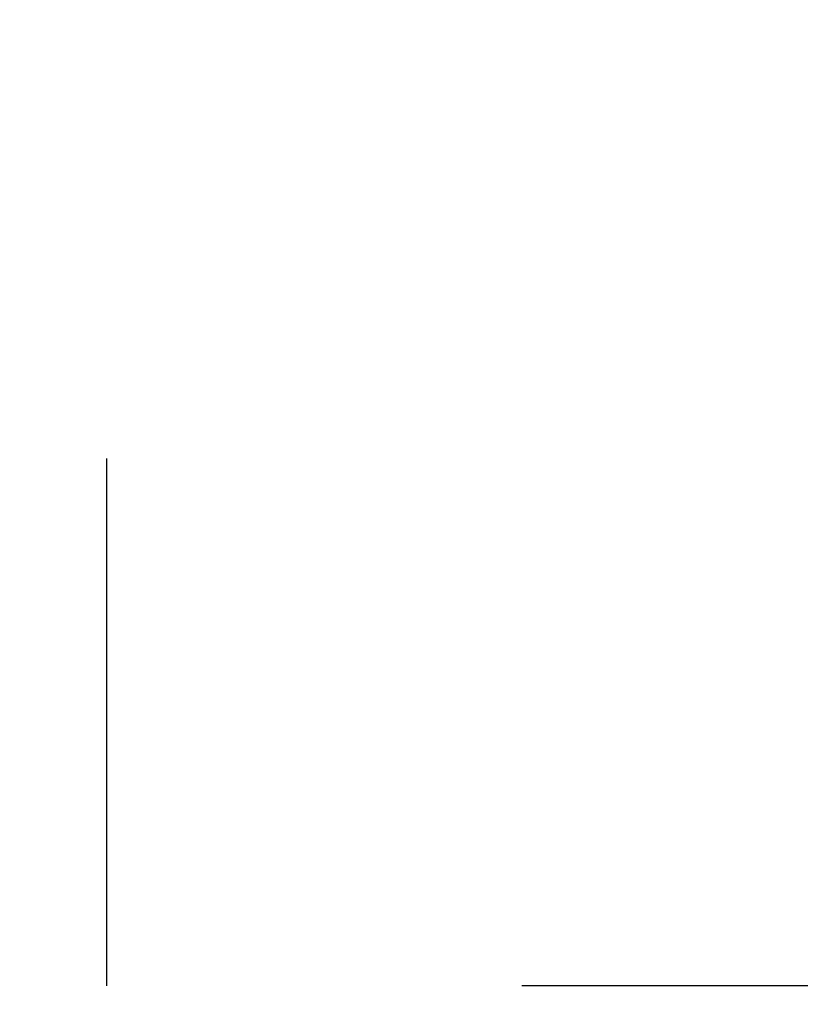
# Model space of a CAD drawing. Header units: millimetres. Extents: x 203 to 454, y 73 to 368.
# Tile 36 of 41: x 332.27 to 336.81, y 224.92 to 230.66. Entities that reach past the tile are written whole.
import ezdxf

# ---------------------------------------------------------------- set-up
doc = ezdxf.new("R2010")
doc.units = ezdxf.units.MM
doc.header["$LTSCALE"] = 30.734
doc.linetypes.add('HIDDEN', pattern=[0.2, 0.1, -0.1])
doc.layers.get('0').update_dxf_attribs({"linetype": 'CONTINUOUS'})
doc.layers.add('KONSTR_EL', color=7, linetype='CONTINUOUS')

msp = doc.modelspace()

# ---------------------------------------------------------------- linework, layer by layer
at = {"color": 7, "linetype": 'CONTINUOUS'}
for radius in [87.5, 45]:
    msp.add_circle((328.0738, 220.3249), radius, dxfattribs=at)
at = {"layer": 'KONSTR_EL', "color": 8, "linetype": 'HIDDEN'}
for p, q in [((332.7738, 225.0249), (332.7738, 236.6623)), ((344.4111, 225.0249), (332.7738, 225.0249))]:
    msp.add_line(p, q, dxfattribs=at)
for radius in [34, 27.2, 20.4]:
    msp.add_circle((328.0738, 220.3249), radius, dxfattribs=at)
for start, end in [(90, 360), (16.04967, 73.95033)]:
    msp.add_arc((328.0738, 220.3249), 17, start, end, dxfattribs=at)

doc.saveas('drawing.dxf')
